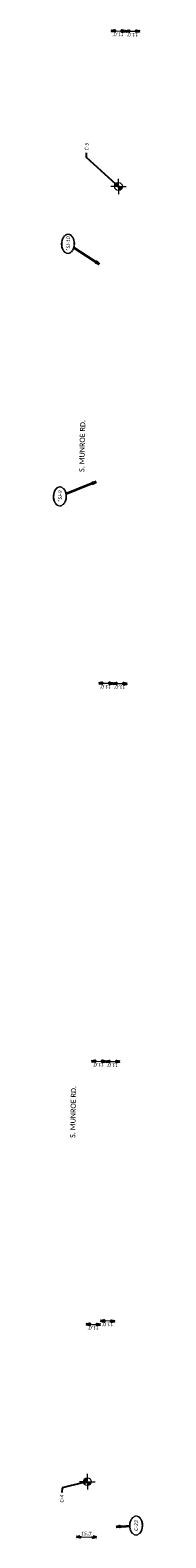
# Model space of a CAD drawing. Header units: feet. Extents: x 1368653 to 2286356, y 514938 to 1180851.
# Tile 11 of 19: x 2267154 to 2267221, y 518459 to 519619. Entities that reach past the tile are written whole.
import ezdxf
from ezdxf import colors
from ezdxf.entities.mleader import LeaderData, LeaderLine
from ezdxf.enums import TextEntityAlignment as Align
from ezdxf.math import Vec2, Vec3

# ---------------------------------------------------------------- set-up
doc = ezdxf.new("R2010")
doc.units = ezdxf.units.FT
doc.header["$LTSCALE"] = 20
doc.header["$MEASUREMENT"] = 0
doc.set_wipeout_variables(frame=1)
doc.layers.get('0').update_dxf_attribs({"lineweight": 15, "true_color": 0xc2ced6})
doc.layers.get('Defpoints').update_dxf_attribs({"lineweight": 15})
doc.layers.add('Eastwood___S_Munroe_Resur', color=7, linetype='Continuous')
doc.layers.add('GT_Project_Soil_Boring', color=7, linetype='Continuous', lineweight=35, true_color=0xa854e0)
for name, color, linetype, lineweight in [('TX_P_20', 7, 'Continuous', 35), ('TX_P_5', 7, 'Continuous', 35), ('TX_P_500', 7, 'Continuous', 35)]:
    doc.layers.add(name, color=color, linetype=linetype, lineweight=lineweight)
doc.styles.add('P_Slanted - Normal Fixed Spacing', font='calibrii.ttf', dxfattribs={"height": 0.14})
doc.styles.add('P_Slanted - Title', font='calibriz.ttf', dxfattribs={"height": 0.2})
doc.styles.add('Slanted-Normal', font='font31.shx', dxfattribs={"height": 0.14})
doc.dimstyles.new('Dec-1  Slanted', dxfattribs={"dimtxt": 0.14, "dimasz": 0.14, "dimexe": 0.07, "dimexo": 0.07, "dimgap": 0.07, "dimtad": 1, "dimdec": 1, "dimzin": 3, "dimdsep": 46, "dimtxsty": 'Slanted-Normal', "dimblk": 'Dim1', "dimcen": 0, "dimclrd": 95, "dimclre": 95, "dimclrt": 7, "dimadec": 1, "dimazin": 3, "dimtfac": 1, "dimtdec": 1, "dimtix": 1, "dimtofl": 0, "dimtmove": 1, "dimatfit": 3, "dimldrblk": 'Dim1', "dimfxl": 1, "dimtolj": 1, "dimtzin": 0, "dimlwd": -1, "dimlwe": -1, "dimarcsym": 0})
doc.dimstyles.new('P_Dec-1 Masked Slanted', dxfattribs={"dimtxt": 0.14, "dimasz": 0.14, "dimexe": 0.21, "dimexo": 0.21, "dimgap": 0.0625, "dimtad": 1, "dimdec": 1, "dimzin": 3, "dimdsep": 46, "dimtxsty": 'P_Slanted - Normal Fixed Spacing', "dimblk": 'Dim1', "dimcen": 0.035, "dimclrd": 95, "dimclre": 95, "dimclrt": 7, "dimaunit": 1, "dimadec": 3, "dimazin": 2, "dimtfac": 1, "dimtdec": 1, "dimtix": 1, "dimtmove": 1, "dimatfit": 3, "dimldrblk": 'Dim1', "dimfxl": 1, "dimtfill": 1, "dimtolj": 1, "dimtzin": 0, "dimlwd": 15, "dimlwe": 15, "dimarcsym": 0})

# ---------------------------------------------------------------- blocks, each defined once
blk = doc.blocks.new('Dim1')
h = blk.add_hatch(color=4)
h.dxf.hatch_style = 1
h.paths.add_polyline_path([(0, 0), (-1, -0.2), (-1, 0.2)])
at = {"color": 4}
blk.add_lwpolyline([(0, 0), (-1, -0.2), (-1, 0.2), (0, 0)], dxfattribs=at)
blk = doc.blocks.new('*D1314')
at = {"layer": 'TX_P_20', "color": 95, "linetype": 'Continuous', "lineweight": 15, "transparency": 16777216}
blk.add_line((2267181.2, 518623), (2267186.6, 518622.9), dxfattribs=at)
at = {"layer": 'TX_P_20', "color": 7, "transparency": 16777216, "insert": (2267183.8, 518620.3), "char_height": 2.8, "attachment_point": 5, "rotation": 178.897, "style": 'P_Slanted - Normal Fixed Spacing', "bg_fill": 3, "box_fill_scale": 1.25, "bg_fill_color": 256, "bg_fill_true_color": 13158600, "bg_fill_transparency": 0}
blk.add_mtext("\\A1;11.0'", dxfattribs=at)
at = {"layer": 'Defpoints', "color": 0, "transparency": 16777216}
for p in [(2267178.4, 518623.1), (2267189.4, 518622.9), (2267189.4, 518622.9)]:
    blk.add_point(p, dxfattribs=at)
at = {"layer": 'TX_P_20', "color": 95, "lineweight": 15, "transparency": 16777216, "xscale": 2.8, "yscale": 2.8, "zscale": 2.8}
for p, rotation in [((2267178.4, 518623.1), 178.8970272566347), ((2267189.4, 518622.9), 358.8970272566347)]:
    blk.add_blockref('Dim1', p, dxfattribs=dict(at, rotation=rotation))
blk = doc.blocks.new('*D1315')
at = {"layer": 'TX_P_20', "color": 95, "linetype": 'Continuous', "lineweight": 15, "transparency": 16777216}
blk.add_line((2267197.6, 518625.6), (2267192.2, 518625.7), dxfattribs=at)
at = {"layer": 'TX_P_20', "color": 7, "transparency": 16777216, "insert": (2267194.9, 518623), "char_height": 2.8, "attachment_point": 5, "rotation": 178.897, "style": 'P_Slanted - Normal Fixed Spacing', "bg_fill": 3, "box_fill_scale": 1.25, "bg_fill_color": 256, "bg_fill_true_color": 13158600, "bg_fill_transparency": 0}
blk.add_mtext("\\A1;11.0'", dxfattribs=at)
at = {"layer": 'Defpoints', "color": 0, "transparency": 16777216}
for p in [(2267189.4, 518625.7), (2267189.4, 518625.7), (2267200.4, 518625.5)]:
    blk.add_point(p, dxfattribs=at)
at = {"layer": 'TX_P_20', "color": 95, "lineweight": 15, "transparency": 16777216, "xscale": 2.8, "yscale": 2.8, "zscale": 2.8}
for p, rotation in [((2267189.4, 518625.7), 178.8970272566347), ((2267200.4, 518625.5), 358.8970272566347)]:
    blk.add_blockref('Dim1', p, dxfattribs=dict(at, rotation=rotation))
blk = doc.blocks.new('*D1317')
at = {"layer": 'TX_P_20', "color": 95, "linetype": 'Continuous', "lineweight": 15, "transparency": 16777216}
blk.add_line((2267173.7, 518459.5), (2267183.4, 518459.3), dxfattribs=at)
at = {"layer": 'TX_P_20', "color": 95, "lineweight": 15, "transparency": 16777216, "xscale": 2.8, "yscale": 2.8, "zscale": 2.8}
for p, rotation in [((2267170.9, 518459.5), 178.8970272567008), ((2267186.2, 518459.3), 358.8970272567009)]:
    blk.add_blockref('Dim1', p, dxfattribs=dict(at, rotation=rotation))
at = {"layer": 'TX_P_20', "color": 7, "transparency": 16777216, "insert": (2267178.6, 518462.1), "char_height": 2.8, "attachment_point": 5, "rotation": 358.897, "style": 'P_Slanted - Normal Fixed Spacing', "bg_fill": 3, "box_fill_scale": 1.25, "bg_fill_color": 256, "bg_fill_true_color": 13158600, "bg_fill_transparency": 0}
blk.add_mtext("\\A1;15.3'", dxfattribs=at)
at = {"layer": 'Defpoints', "color": 0, "transparency": 16777216}
for p in [(2267170.9, 518459.5), (2267186.2, 518459.3), (2267186.2, 518459.3)]:
    blk.add_point(p, dxfattribs=at)
blk = doc.blocks.new('*D1318')
at = {"layer": 'TX_P_20', "color": 95, "linetype": 'Continuous', "lineweight": 15, "transparency": 16777216}
blk.add_line((2267185.1, 518825.5), (2267190.5, 518825.4), dxfattribs=at)
at = {"layer": 'TX_P_20', "color": 7, "transparency": 16777216, "insert": (2267187.7, 518822.8), "char_height": 2.8, "attachment_point": 5, "rotation": 178.8965, "style": 'P_Slanted - Normal Fixed Spacing', "bg_fill": 3, "box_fill_scale": 1.25, "bg_fill_color": 256, "bg_fill_true_color": 13158600, "bg_fill_transparency": 0}
blk.add_mtext("\\A1;11.0'", dxfattribs=at)
at = {"layer": 'Defpoints', "color": 0, "transparency": 16777216}
for p in [(2267182.3, 518825.6), (2267193.3, 518825.4), (2267193.3, 518825.4)]:
    blk.add_point(p, dxfattribs=at)
at = {"layer": 'TX_P_20', "color": 95, "lineweight": 15, "transparency": 16777216, "xscale": 2.8, "yscale": 2.8, "zscale": 2.8}
for p, rotation in [((2267182.3, 518825.6), 178.8964598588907), ((2267193.3, 518825.4), 358.8964598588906)]:
    blk.add_blockref('Dim1', p, dxfattribs=dict(at, rotation=rotation))
blk = doc.blocks.new('*D1319')
at = {"layer": 'TX_P_20', "color": 95, "linetype": 'Continuous', "lineweight": 15, "transparency": 16777216}
blk.add_line((2267196.1, 518825.3), (2267201.5, 518825.2), dxfattribs=at)
at = {"layer": 'TX_P_20', "color": 7, "transparency": 16777216, "insert": (2267198.7, 518822.6), "char_height": 2.8, "attachment_point": 5, "rotation": 178.8965, "style": 'P_Slanted - Normal Fixed Spacing', "bg_fill": 3, "box_fill_scale": 1.25, "bg_fill_color": 256, "bg_fill_true_color": 13158600, "bg_fill_transparency": 0}
blk.add_mtext("\\A1;11.0'", dxfattribs=at)
at = {"layer": 'Defpoints', "color": 0, "transparency": 16777216}
for p in [(2267193.3, 518825.4), (2267204.3, 518825.2), (2267204.3, 518825.2)]:
    blk.add_point(p, dxfattribs=at)
at = {"layer": 'TX_P_20', "color": 95, "lineweight": 15, "transparency": 16777216, "xscale": 2.8, "yscale": 2.8, "zscale": 2.8}
for p, rotation in [((2267193.3, 518825.4), 178.8964598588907), ((2267204.3, 518825.2), 358.8964598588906)]:
    blk.add_blockref('Dim1', p, dxfattribs=dict(at, rotation=rotation))
blk = doc.blocks.new('*D1336')
at = {"layer": 'TX_P_20', "color": 95, "linetype": 'Continuous', "lineweight": 15, "transparency": 16777216}
blk.add_line((2267190.7, 519116.4), (2267196.1, 519116.3), dxfattribs=at)
at = {"layer": 'TX_P_20', "color": 7, "transparency": 16777216, "insert": (2267193.3, 519113.7), "char_height": 2.8, "attachment_point": 5, "rotation": 178.8965, "style": 'P_Slanted - Normal Fixed Spacing', "bg_fill": 3, "box_fill_scale": 1.25, "bg_fill_color": 256, "bg_fill_true_color": 13158600, "bg_fill_transparency": 0}
blk.add_mtext("\\A1;11.0'", dxfattribs=at)
at = {"layer": 'Defpoints', "color": 0, "transparency": 16777216}
for p in [(2267187.9, 519116.5), (2267198.9, 519116.2), (2267198.9, 519116.2)]:
    blk.add_point(p, dxfattribs=at)
at = {"layer": 'TX_P_20', "color": 95, "lineweight": 15, "transparency": 16777216, "xscale": 2.8, "yscale": 2.8, "zscale": 2.8}
for p, rotation in [((2267187.9, 519116.5), 178.8964598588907), ((2267198.9, 519116.2), 358.8964598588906)]:
    blk.add_blockref('Dim1', p, dxfattribs=dict(at, rotation=rotation))
blk = doc.blocks.new('*D1337')
at = {"layer": 'TX_P_20', "color": 95, "linetype": 'Continuous', "lineweight": 15, "transparency": 16777216}
blk.add_line((2267201.7, 519116.2), (2267207.1, 519116.1), dxfattribs=at)
at = {"layer": 'TX_P_20', "color": 7, "transparency": 16777216, "insert": (2267204.3, 519113.5), "char_height": 2.8, "attachment_point": 5, "rotation": 178.8965, "style": 'P_Slanted - Normal Fixed Spacing', "bg_fill": 3, "box_fill_scale": 1.25, "bg_fill_color": 256, "bg_fill_true_color": 13158600, "bg_fill_transparency": 0}
blk.add_mtext("\\A1;11.0'", dxfattribs=at)
at = {"layer": 'Defpoints', "color": 0, "transparency": 16777216}
for p in [(2267198.9, 519116.2), (2267209.9, 519116), (2267209.9, 519116)]:
    blk.add_point(p, dxfattribs=at)
at = {"layer": 'TX_P_20', "color": 95, "lineweight": 15, "transparency": 16777216, "xscale": 2.8, "yscale": 2.8, "zscale": 2.8}
for p, rotation in [((2267198.9, 519116.2), 178.8964598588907), ((2267209.9, 519116), 358.8964598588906)]:
    blk.add_blockref('Dim1', p, dxfattribs=dict(at, rotation=rotation))
blk = doc.blocks.new('*D1338')
at = {"layer": 'TX_P_20', "color": 95, "linetype": 'Continuous', "lineweight": 15, "transparency": 16777216}
blk.add_line((2267200.3, 519618.3), (2267205.7, 519618.2), dxfattribs=at)
at = {"layer": 'TX_P_20', "color": 7, "transparency": 16777216, "insert": (2267203, 519615.6), "char_height": 2.8, "attachment_point": 5, "rotation": 178.8965, "style": 'P_Slanted - Normal Fixed Spacing', "bg_fill": 3, "box_fill_scale": 1.25, "bg_fill_color": 256, "bg_fill_true_color": 13158600, "bg_fill_transparency": 0}
blk.add_mtext("\\A1;11.0'", dxfattribs=at)
at = {"layer": 'Defpoints', "color": 0, "transparency": 16777216}
for p in [(2267197.5, 519618.4), (2267208.5, 519618.2), (2267208.5, 519618.2)]:
    blk.add_point(p, dxfattribs=at)
at = {"layer": 'TX_P_20', "color": 95, "lineweight": 15, "transparency": 16777216, "xscale": 2.8, "yscale": 2.8, "zscale": 2.8}
for p, rotation in [((2267197.5, 519618.4), 178.8964598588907), ((2267208.5, 519618.2), 358.8964598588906)]:
    blk.add_blockref('Dim1', p, dxfattribs=dict(at, rotation=rotation))
blk = doc.blocks.new('*D1339')
at = {"layer": 'TX_P_20', "color": 95, "linetype": 'Continuous', "lineweight": 15, "transparency": 16777216}
blk.add_line((2267211.3, 519618.1), (2267216.7, 519618), dxfattribs=at)
at = {"layer": 'TX_P_20', "color": 7, "transparency": 16777216, "insert": (2267214, 519615.4), "char_height": 2.8, "attachment_point": 5, "rotation": 178.8965, "style": 'P_Slanted - Normal Fixed Spacing', "bg_fill": 3, "box_fill_scale": 1.25, "bg_fill_color": 256, "bg_fill_true_color": 13158600, "bg_fill_transparency": 0}
blk.add_mtext("\\A1;11.0'", dxfattribs=at)
at = {"layer": 'Defpoints', "color": 0, "transparency": 16777216}
for p in [(2267208.5, 519618.2), (2267219.5, 519618), (2267219.5, 519618)]:
    blk.add_point(p, dxfattribs=at)
at = {"layer": 'TX_P_20', "color": 95, "lineweight": 15, "transparency": 16777216, "xscale": 2.8, "yscale": 2.8, "zscale": 2.8}
for p, rotation in [((2267208.5, 519618.2), 178.8964598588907), ((2267219.5, 519618), 358.8964598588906)]:
    blk.add_blockref('Dim1', p, dxfattribs=dict(at, rotation=rotation))
blk = doc.blocks.new('SOILB_PROJ')
at = {"layer": 'GT_Project_Soil_Boring', "linetype": 'Continuous', "lineweight": 0}
for points in [[(0, 0), (-0.15, 0, -0.414214), (0, 0.15)], [(0, -0.15), (0, 0), (0.15, 0, -0.414214)]]:
    blk.add_hatch(color=193, dxfattribs=at).paths.add_polyline_path(points)
at = {"layer": 'GT_Project_Soil_Boring', "color": 193, "linetype": 'Continuous', "lineweight": 13}
for q in [(-0.3, 0), (0, 0.3), (0, -0.3), (0.3, 0)]:
    blk.add_line((0, 0), q, dxfattribs=at)
blk.add_circle((0, 0), 0.15, dxfattribs=at)
blk = doc.blocks.new('*U1425')
at = {"linetype": 'ByBlock', "lineweight": -2}
blk.add_ellipse((0, 0), major_axis=(-0.35, 0), ratio=0.628571, dxfattribs=at)
for points, override in [([(-0.119, -0.115), (0, 0)], {"dimscale": 1, "dimgap": 0.07, "dimtad": 0, "dimldrblk": 'None'}), ([(0.132, 0.091), (0, 0)], {"dimldrblk": 'DotSmall'}), ([(0.586, -1.381), (0, 0)], {"dimscale": 1, "dimgap": 0.07, "dimtad": 0})]:
    blk.add_leader(points, dimstyle='Dec-1  Slanted', override=override)
blk.add_wipeout([(0.122, 0.195), (0.066, 0.206), (-0.005, 0.21), (-0.061, 0.207), (-0.117, 0.197), (-0.172, 0.181), (-0.227, 0.155), (-0.264, 0.131), (-0.296, 0.103), (-0.321, 0.069), (-0.333, 0.044), (-0.338, 0.022), (-0.34, 0), (-0.338, -0.022), (-0.332, -0.045), (-0.323, -0.066), (-0.298, -0.101), (-0.267, -0.13), (-0.233, -0.153), (-0.178, -0.179), (-0.122, -0.196), (-0.069, -0.206), (0, -0.21), (0.058, -0.206), (0.12, -0.196), (0.176, -0.179), (0.227, -0.156), (0.263, -0.132), (0.297, -0.101), (0.321, -0.068), (0.332, -0.043), (0.338, -0.022), (0.34, 0), (0.338, 0.022), (0.332, 0.044), (0.322, 0.066), (0.303, 0.094), (0.273, 0.124), (0.23, 0.154), (0.173, 0.18)])
at = {"style": 'P_Slanted - Normal Fixed Spacing'}
blk.add_attdef('D-000', text='', height=0.14, dxfattribs=at).set_placement((0, 0), align=Align.MIDDLE)
blk = doc.blocks.new('*U1426')
at = {"linetype": 'ByBlock', "lineweight": -2}
blk.add_ellipse((0, 0), major_axis=(-0.35, 0), ratio=0.628571, dxfattribs=at)
for points, override in [([(-0.76, -1.216), (0, 0)], {"dimscale": 1, "dimgap": 0.07, "dimtad": 0}), ([(-0.119, -0.115), (0, 0)], {"dimscale": 1, "dimgap": 0.07, "dimtad": 0, "dimldrblk": 'None'}), ([(0.132, 0.091), (0, 0)], {"dimldrblk": 'DotSmall'})]:
    blk.add_leader(points, dimstyle='Dec-1  Slanted', override=override)
blk.add_wipeout([(0.122, 0.195), (0.066, 0.206), (-0.005, 0.21), (-0.061, 0.207), (-0.117, 0.197), (-0.172, 0.181), (-0.227, 0.155), (-0.264, 0.131), (-0.296, 0.103), (-0.321, 0.069), (-0.333, 0.044), (-0.338, 0.022), (-0.34, 0), (-0.338, -0.022), (-0.332, -0.045), (-0.323, -0.066), (-0.298, -0.101), (-0.267, -0.13), (-0.233, -0.153), (-0.178, -0.179), (-0.122, -0.196), (-0.069, -0.206), (0, -0.21), (0.058, -0.206), (0.12, -0.196), (0.176, -0.179), (0.227, -0.156), (0.263, -0.132), (0.297, -0.101), (0.321, -0.068), (0.332, -0.043), (0.338, -0.022), (0.34, 0), (0.338, 0.022), (0.332, 0.044), (0.322, 0.066), (0.303, 0.094), (0.273, 0.124), (0.23, 0.154), (0.173, 0.18)])
at = {"style": 'P_Slanted - Normal Fixed Spacing'}
blk.add_attdef('D-000', text='', height=0.14, dxfattribs=at).set_placement((0, 0), align=Align.MIDDLE)
blk = doc.blocks.new('*U1469')
at = {"linetype": 'ByBlock', "lineweight": -2}
blk.add_ellipse((0, 0), major_axis=(-0.35, 0), ratio=0.628571, dxfattribs=at)
for points, override in [([(-0.06, 0.762), (0, 0)], {"dimscale": 1, "dimgap": 0.07, "dimtad": 0}), ([(-0.161, 0.076), (0, 0)], {"dimldrblk": 'DotSmall'}), ([(-0.119, -0.115), (0, 0)], {"dimscale": 1, "dimgap": 0.07, "dimtad": 0, "dimldrblk": 'None'})]:
    blk.add_leader(points, dimstyle='Dec-1  Slanted', override=override)
blk.add_wipeout([(0.122, 0.195), (0.066, 0.206), (-0.005, 0.21), (-0.061, 0.207), (-0.117, 0.197), (-0.172, 0.181), (-0.227, 0.155), (-0.264, 0.131), (-0.296, 0.103), (-0.321, 0.069), (-0.333, 0.044), (-0.338, 0.022), (-0.34, 0), (-0.338, -0.022), (-0.332, -0.045), (-0.323, -0.066), (-0.298, -0.101), (-0.267, -0.13), (-0.233, -0.153), (-0.178, -0.179), (-0.122, -0.196), (-0.069, -0.206), (0, -0.21), (0.058, -0.206), (0.12, -0.196), (0.176, -0.179), (0.227, -0.156), (0.263, -0.132), (0.297, -0.101), (0.321, -0.068), (0.332, -0.043), (0.338, -0.022), (0.34, 0), (0.338, 0.022), (0.332, 0.044), (0.322, 0.066), (0.303, 0.094), (0.273, 0.124), (0.23, 0.154), (0.173, 0.18)])
at = {"style": 'P_Slanted - Normal Fixed Spacing'}
blk.add_attdef('D-000', text='', height=0.14, dxfattribs=at).set_placement((0, 0), align=Align.MIDDLE)

msp = doc.modelspace()

# ---------------------------------------------------------------- block references
at = {"layer": 'Eastwood___S_Munroe_Resur', "xscale": 20, "yscale": 20, "zscale": 20}
for p in [(2267203.16, 519498.6), (2267179.22, 518501.96)]:
    msp.add_blockref('SOILB_PROJ', p, dxfattribs=at)
at = {"layer": 'TX_P_20', "xscale": 19.99999999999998, "yscale": 19.99999999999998, "zscale": 19.99999999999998}
for name, p, rotation, values in [('*U1426', (2267164.29, 519454.46), 88.89645985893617, {'D-000': '*SJ-10'}), ('*U1425', (2267158.07, 519260.11), 88.89645985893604, {'D-000': '*SJ-9'}), ('*U1469', (2267216.7, 518468.19), 88.8967356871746, {'D-000': 'C-23'})]:
    msp.add_blockref(name, p, dxfattribs=dict(at, rotation=rotation)).add_auto_attribs(values)

# ---------------------------------------------------------------- texts
at = {"layer": 'TX_P_20', "char_height": 4, "width": 42, "attachment_point": 1, "line_spacing_factor": 1.14, "style": 'P_Slanted - Title', "bg_fill": 3, "box_fill_scale": 1.5, "bg_fill_color": 256, "bg_fill_transparency": 0}
for insert, rotation in [((2267172.86, 519278.95), 88.89646), ((2267165.85, 518766.5), 88.89674)]:
    msp.add_mtext('S. MUNROE RD.', dxfattribs=dict(at, insert=insert, rotation=rotation))

# ---------------------------------------------------------------- dimensions: what is measured, and where the dimension line sits
at = {"layer": 'TX_P_20'}
for base, p1, p2, angle, picture, middle in [((2267208.53, 519618.16), (2267197.53, 519618.37), (2267208.53, 519618.16), 358.89646, '*D1338', (2267203.03, 519618.27)), ((2267198.86, 519116.24), (2267187.87, 519116.46), (2267198.86, 519116.24), 358.89646, '*D1336', (2267193.36, 519116.35)), ((2267193.26, 518825.37), (2267182.26, 518825.58), (2267193.26, 518825.37), 358.89646, '*D1318', (2267187.76, 518825.48)), ((2267189.36, 518622.89), (2267178.36, 518623.1), (2267189.36, 518622.89), 358.89703, '*D1314', (2267183.86, 518622.99))]:
    dim = msp.add_linear_dim(base=base, p1=p1, p2=p2, angle=angle, dimstyle='P_Dec-1 Masked Slanted', override={"dimtad": 4, "dimpost": "'"}, dxfattribs=at)
    dim.commit()
    dim.dimension.update_dxf_attribs({"geometry": picture, "text_midpoint": middle, "dimtype": 161})
dim = msp.add_aligned_dim(p1=(2267170.94, 518459.55), p2=(2267186.21, 518459.25), distance=0, dimstyle='P_Dec-1 Masked Slanted', override={"dimpost": "'"}, dxfattribs=at)
dim.commit()
dim.dimension.update_dxf_attribs({"geometry": '*D1317', "text_midpoint": (2267178.63, 518462.08)})

# ---------------------------------------------------------------- next in the draw order: dimensions: what is measured, and where the dimension line sits
for base, p1, p2, angle, picture, middle in [((2267219.53, 519617.95), (2267208.53, 519618.16), (2267219.53, 519617.95), 358.89646, '*D1339', (2267214.03, 519618.06)), ((2267209.86, 519116.03), (2267198.86, 519116.24), (2267209.86, 519116.03), 358.89646, '*D1337', (2267204.36, 519116.14)), ((2267204.26, 518825.16), (2267193.26, 518825.37), (2267204.26, 518825.16), 358.89646, '*D1319', (2267198.76, 518825.26)), ((2267189.41, 518625.74), (2267200.41, 518625.53), (2267189.41, 518625.74), 178.89703, '*D1315', (2267194.91, 518625.64))]:
    dim = msp.add_linear_dim(base=base, p1=p1, p2=p2, angle=angle, dimstyle='P_Dec-1 Masked Slanted', override={"dimtad": 4, "dimpost": "'"}, dxfattribs=at)
    dim.commit()
    dim.dimension.update_dxf_attribs({"geometry": picture, "text_midpoint": middle, "dimtype": 161})

# ---------------------------------------------------------------- next in the draw order: leaders
at = {"layer": 'TX_P_5'}
ml = msp.add_multileader_mtext('Standard', dxfattribs=at)
ml.set_content('C-5', color=7, style='P_Slanted - Normal Fixed Spacing')
ml.set_leader_properties(color=95)
ml.set_arrow_properties(name='Dim1')
ml.build(insert=Vec2(0, 0))
ml.multileader.update_dxf_attribs({"text_right_attachment_type": 3, "dogleg_length": 0.18, "arrow_head_size": 2.8, "scale": 20})
ctx = ml.context
ctx.base_point, ctx.scale, ctx.char_height, ctx.arrow_head_size, ctx.landing_gap_size, ctx.plane_origin, ctx.plane_x_axis, ctx.plane_y_axis = Vec3(2267178.57, 519524.55), 20, 2.8, 2.8, 1.8, Vec3(2267203.16, 519498.6), Vec3(0.0192493, 0.9998147), Vec3(-0.9998147, 0.0192493)
ctx.right_attachment = 3
notes = []
notes.append((ctx, [(1, (1, 1, 0), (2267178.5, 519520.95), (0.0192493, 0.9998147), 3.6, [(0, [(2267203.16, 519498.6)], 0, [])])]))
ctx.mtext.insert, ctx.mtext.text_direction, ctx.mtext.rotation, ctx.mtext.flow_direction = Vec3(2267177.19, 519526.38), Vec3(0.0192493, 0.9998147), 1.5515458, 5
ctx.mtext.has_bg_fill, ctx.mtext.bg_color, ctx.mtext.bg_scale_factor, ctx.mtext.bg_transparency, ctx.mtext.use_window_bg_color = 1, -1027028792, 1.5, 0, 1
at = {"layer": 'TX_P_500'}
ml = msp.add_multileader_mtext('Standard', dxfattribs=at)
ml.set_content('C-4', color=7, style='P_Slanted - Normal Fixed Spacing')
ml.set_leader_properties(color=95)
ml.set_arrow_properties(name='Dim1')
ml.build(insert=Vec2(0, 0))
ml.multileader.update_dxf_attribs({"text_right_attachment_type": 3, "dogleg_length": 0.18, "arrow_head_size": 2.8, "scale": 20})
ctx = ml.context
ctx.base_point, ctx.scale, ctx.char_height, ctx.arrow_head_size, ctx.landing_gap_size, ctx.plane_origin, ctx.plane_x_axis, ctx.plane_y_axis = Vec3(2267159.44, 518484.53), 20, 2.8, 2.8, 1.8, Vec3(2267179.22, 518501.96), Vec3(0.0192493, 0.9998147), Vec3(-0.9998147, 0.0192493)
ctx.right_attachment, ctx.text_align_type = 3, 2
notes.append((ctx, [(0, (1, 1, 0), (2267159.71, 518497.2), (-0.0192493, -0.9998147), 3.6, [(0, [(2267179.22, 518501.96)], 0, [])])]))
ctx.mtext.insert, ctx.mtext.text_direction, ctx.mtext.rotation, ctx.mtext.alignment, ctx.mtext.flow_direction = Vec3(2267158.17, 518491.83), Vec3(0.0192493, 0.9998147), 1.5515458, 3, 5
ctx.mtext.has_bg_fill, ctx.mtext.bg_color, ctx.mtext.bg_scale_factor, ctx.mtext.bg_transparency, ctx.mtext.use_window_bg_color = 1, -1027028792, 1.5, 0, 1
for ctx, leaders in notes:
    for number, flags, end, landing, length, lines in leaders:
        leader = LeaderData()
        leader.index, (leader.has_last_leader_line, leader.has_dogleg_vector, leader.attachment_direction) = number, flags
        leader.last_leader_point, leader.dogleg_vector, leader.dogleg_length = Vec3(end), Vec3(landing), length
        for number, points, colour, breaks in lines:
            line = LeaderLine()
            line.index, line.vertices, line.color, line.breaks = number, Vec3.list(points), colors.encode_raw_color(colour), breaks
            leader.lines.append(line)
        ctx.leaders.append(leader)

doc.saveas('drawing.dxf')
